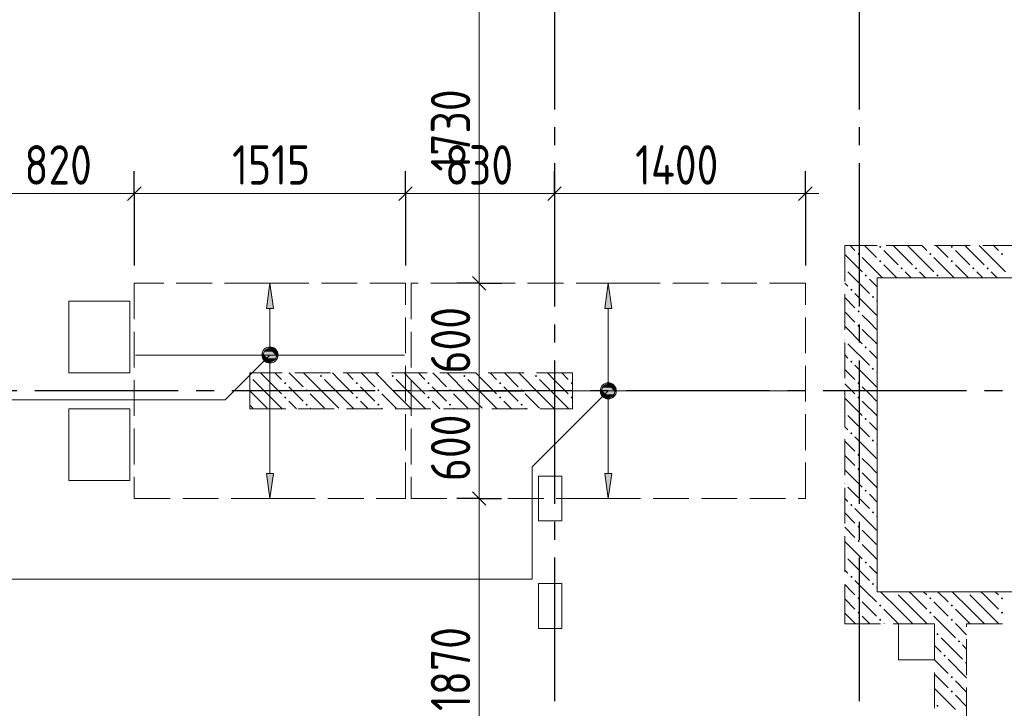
# Model space of a CAD drawing. Header units: millimetres. Extents: x 0 to 43617, y 0 to 59400.
# Tile 29 of 36: x 11639 to 17134, y 44480 to 48320. Entities that reach past the tile are written whole.
import ezdxf

# ---------------------------------------------------------------- set-up
doc = ezdxf.new("R2010")
doc.units = ezdxf.units.MM
doc.linetypes.add('______2', pattern=[270, 200, -70])
doc.linetypes.add('______5', pattern=[1100, 800, -100, 100, -100])
for name, color, linetype, lineweight in [('Standard', 7, 'Continuous', 25), ('ДОП Верх по У', 7, 'Continuous', 25), ('ЖБ Пилон', 180, 'Continuous', 25), ('Оси', 40, '______5', 18), ('Позиционная метка номер позиции', 7, 'Continuous', 13), ('Примечания', 7, 'Continuous', 25)]:
    doc.layers.add(name, color=color, linetype=linetype, lineweight=lineweight)
doc.layers.add('ЖБ Перекрытие верхний уровень', color=7, linetype='Continuous', lineweight=25, true_color=0xe0e0ff)
doc.layers.add('ЖБ Стена верхний уровень', color=7, linetype='Continuous', lineweight=25, true_color=0x006e00)
doc.styles.add('GOST 2.304-81', font='txt')

msp = doc.modelspace()

# ---------------------------------------------------------------- hatches: boundary and pattern name
at = {"layer": 'ДОП Верх по У', "linetype": 'Continuous', "lineweight": 13, "transparency": 33554687}
for points in [[(13055.99365234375, 46710.0341796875), (13035.99853515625, 46850.03662109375), (13015.99731445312, 46710.0341796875)], [(14943.994140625, 46709.99755859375), (14923.9990234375, 46850), (14903.99780273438, 46709.99755859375)], [(13017.24853515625, 46482.28759765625), (13054.74853515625, 46482.28759765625), (13035.99853515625, 46487.53662109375)], [(12998.49853515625, 46450.03662109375), (13073.49853515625, 46450.03662109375), (13068.24951171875, 46468.78662109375)], [(12998.49853515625, 46450.03662109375), (13068.24951171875, 46468.78662109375), (13003.74755859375, 46468.78662109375)], [(13003.74755859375, 46431.2744140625), (13073.49853515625, 46450.03662109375), (12998.49853515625, 46450.03662109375)], [(13003.74755859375, 46468.78662109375), (13068.24951171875, 46468.78662109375), (13054.74853515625, 46482.28759765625)], [(13003.74755859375, 46468.78662109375), (13054.74853515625, 46482.28759765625), (13017.24853515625, 46482.28759765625)], [(13003.74755859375, 46431.2744140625), (13068.24951171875, 46431.2744140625), (13073.49853515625, 46450.03662109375)], [(13017.24853515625, 46417.78564453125), (13068.24951171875, 46431.2744140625), (13003.74755859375, 46431.2744140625)], [(13017.24853515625, 46417.78564453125), (13054.74853515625, 46417.78564453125), (13068.24951171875, 46431.2744140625)], [(13054.74853515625, 46417.78564453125), (13017.24853515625, 46417.78564453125), (13035.99853515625, 46412.5244140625)], [(14886.49291992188, 46250), (14961.4990234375, 46250), (14956.25, 46268.75)], [(14886.49291992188, 46250), (14956.25, 46268.75), (14891.748046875, 46268.75)], [(14891.748046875, 46268.75), (14956.25, 46268.75), (14942.7490234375, 46282.2509765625)], [(14891.748046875, 46268.75), (14942.7490234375, 46282.2509765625), (14905.24291992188, 46282.2509765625)], [(14905.24291992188, 46282.2509765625), (14942.7490234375, 46282.2509765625), (14923.9990234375, 46287.5)], [(14891.748046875, 46231.25), (14961.4990234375, 46250), (14886.49291992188, 46250)], [(14891.748046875, 46231.25), (14956.25, 46231.25), (14961.4990234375, 46250)], [(14905.24291992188, 46217.7490234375), (14956.25, 46231.25), (14891.748046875, 46231.25)], [(14905.24291992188, 46217.7490234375), (14942.7490234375, 46217.7490234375), (14956.25, 46231.25)], [(14942.7490234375, 46217.7490234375), (14905.24291992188, 46217.7490234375), (14923.9990234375, 46212.5)]]:
    msp.add_hatch(color=7, dxfattribs=at).paths.add_polyline_path(points)
for points in [[(13055.99365234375, 45790.02685546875), (13035.99853515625, 45650.03662109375), (13015.99731445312, 45790.02685546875)], [(14943.994140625, 45789.99633789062), (14923.9990234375, 45650), (14903.99780273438, 45789.99633789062)]]:
    msp.add_hatch(color=7, dxfattribs=at).paths.add_polyline_path(points, flags=16)
at = {"layer": 'ЖБ Пилон', "linetype": 'Continuous', "lineweight": 18, "transparency": 33554687}
for points in [[(12923.9990234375, 46336.58771640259), (12927.45361328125, 46333.1298828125), (12923.9990234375, 46329.68178046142)], [(13314.453125, 46333.1298828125), (13320.95336914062, 46339.63623046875), (13327.45361328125, 46333.1298828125), (13320.95336914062, 46326.64184570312)], [(13714.453125, 46333.1298828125), (13720.95336914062, 46339.63623046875), (13727.45361328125, 46333.1298828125), (13720.95336914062, 46326.64184570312)], [(14114.453125, 46333.1298828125), (14120.95336914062, 46339.63623046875), (14127.45361328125, 46333.1298828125), (14120.95336914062, 46326.64184570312)], [(14514.453125, 46333.1298828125), (14520.95336914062, 46339.63623046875), (14527.45361328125, 46333.1298828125), (14520.95336914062, 46326.64184570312)], [(13114.453125, 46293.1396484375), (13120.95336914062, 46299.63989257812), (13127.45361328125, 46293.1396484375), (13120.95336914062, 46286.63940429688)], [(13514.453125, 46293.1396484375), (13520.95336914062, 46299.63989257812), (13527.45361328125, 46293.1396484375), (13520.95336914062, 46286.63940429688)], [(13914.453125, 46293.1396484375), (13920.95336914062, 46299.63989257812), (13927.45361328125, 46293.1396484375), (13920.95336914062, 46286.63940429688)], [(14314.453125, 46293.1396484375), (14320.95336914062, 46299.63989257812), (14327.45361328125, 46293.1396484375), (14320.95336914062, 46286.63940429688)], [(14714.453125, 46293.1396484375), (14720.95336914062, 46299.63989257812), (14723.9990234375, 46296.59423828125), (14723.9990234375, 46289.68505859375), (14720.95336914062, 46286.63940429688)], [(13114.453125, 46213.14086914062), (13120.95336914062, 46219.64111328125), (13127.45361328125, 46213.14086914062), (13120.95336914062, 46206.640625)], [(13234.45434570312, 46253.13720703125), (13240.95458984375, 46259.63745117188), (13247.44873046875, 46253.13720703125), (13240.95458984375, 46246.630859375)], [(13514.453125, 46213.14086914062), (13520.95336914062, 46219.64111328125), (13527.45361328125, 46213.14086914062), (13520.95336914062, 46206.640625)], [(13634.45434570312, 46253.13720703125), (13640.95458984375, 46259.63745117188), (13647.44873046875, 46253.13720703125), (13640.95458984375, 46246.630859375)], [(13914.453125, 46213.14086914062), (13920.95336914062, 46219.64111328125), (13927.45361328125, 46213.14086914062), (13920.95336914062, 46206.640625)], [(14034.45434570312, 46253.13720703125), (14040.95458984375, 46259.63745117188), (14047.44873046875, 46253.13720703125), (14040.95458984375, 46246.630859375)], [(14314.453125, 46213.14086914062), (14320.95336914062, 46219.64111328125), (14327.45361328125, 46213.14086914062), (14320.95336914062, 46206.640625)], [(14434.45434570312, 46253.13720703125), (14440.95458984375, 46259.63745117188), (14447.44873046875, 46253.13720703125), (14440.95458984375, 46246.630859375)], [(14714.453125, 46213.14086914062), (14720.95336914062, 46219.64111328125), (14723.9990234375, 46216.59545898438), (14723.9990234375, 46209.68627929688), (14720.95336914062, 46206.640625)], [(13234.45434570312, 46173.13842773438), (13240.95458984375, 46179.638671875), (13247.44873046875, 46173.13842773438), (13240.95458984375, 46166.63208007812)], [(13634.45434570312, 46173.13842773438), (13640.95458984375, 46179.638671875), (13647.44873046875, 46173.13842773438), (13640.95458984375, 46166.63208007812)], [(14034.45434570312, 46173.13842773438), (14040.95458984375, 46179.638671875), (14047.44873046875, 46173.13842773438), (14040.95458984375, 46166.63208007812)], [(14434.45434570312, 46173.13842773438), (14440.95458984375, 46179.638671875), (14447.44873046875, 46173.13842773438), (14440.95458984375, 46166.63208007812)]]:
    msp.add_hatch(color=7, dxfattribs=at).paths.add_polyline_path(points, flags=16)
at = {"layer": 'ЖБ Стена верхний уровень', "linetype": 'Continuous', "lineweight": 18, "transparency": 33554687}
for points in [[(16434.45434570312, 47053.13720703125), (16440.94848632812, 47059.63745117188), (16447.44873046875, 47053.13720703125), (16440.94848632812, 47046.630859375)], [(16834.45434570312, 47053.13720703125), (16840.94848632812, 47059.63745117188), (16847.44873046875, 47053.13720703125), (16840.94848632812, 47046.630859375)], [(16314.453125, 47013.14086914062), (16320.95336914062, 47019.63500976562), (16327.45361328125, 47013.14086914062), (16320.95336914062, 47006.640625)], [(16714.453125, 47013.14086914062), (16720.95336914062, 47019.63500976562), (16727.45361328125, 47013.14086914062), (16720.95336914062, 47006.640625)], [(17114.453125, 47013.14086914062), (17120.95336914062, 47019.63500976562), (17127.45361328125, 47013.14086914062), (17120.95336914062, 47006.640625)], [(16244.00024414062, 46936.58447265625), (16247.44873046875, 46933.13598632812), (16244.00024414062, 46929.69073801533)], [(16434.45434570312, 46973.13842773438), (16440.94848632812, 46979.638671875), (16447.44873046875, 46973.13842773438), (16440.94848632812, 46966.63208007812)], [(16554.44946289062, 46933.13598632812), (16560.94970703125, 46939.63623046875), (16567.44995117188, 46933.13598632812), (16560.94970703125, 46926.64184570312)], [(16634.45434570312, 46933.13598632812), (16640.94848632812, 46939.63623046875), (16647.44873046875, 46933.13598632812), (16640.94848632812, 46926.64184570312)], [(16834.45434570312, 46973.13842773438), (16840.94848632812, 46979.638671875), (16847.44873046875, 46973.13842773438), (16840.94848632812, 46966.63208007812)], [(16954.44946289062, 46933.13598632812), (16960.94970703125, 46939.63623046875), (16967.44995117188, 46933.13598632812), (16960.94970703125, 46926.64184570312)], [(17034.45434570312, 46933.13598632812), (17040.94848632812, 46939.63623046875), (17047.44873046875, 46933.13598632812), (17040.94848632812, 46926.64184570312)], [(16354.44946289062, 46893.1396484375), (16360.94970703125, 46899.63989257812), (16367.44995117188, 46893.1396484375), (16360.94970703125, 46886.63940429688)], [(16754.44946289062, 46893.1396484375), (16760.94970703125, 46899.63989257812), (16767.44995117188, 46893.1396484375), (16760.94970703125, 46886.63940429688)], [(16274.45068359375, 46813.14086914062), (16280.95092773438, 46819.64111328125), (16287.451171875, 46813.14086914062), (16280.95092773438, 46806.640625)], [(16394.45190429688, 46773.13842773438), (16400.9521484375, 46779.638671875), (16407.45239257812, 46773.13842773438), (16400.9521484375, 46766.63208007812)], [(16314.453125, 46693.1396484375), (16320.95336914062, 46699.63989257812), (16327.45361328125, 46693.1396484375), (16320.95336914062, 46686.63940429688)], [(16314.453125, 46613.14086914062), (16320.95336914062, 46619.64111328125), (16327.45361328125, 46613.14086914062), (16320.95336914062, 46606.640625)], [(16244.00024414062, 46536.58160715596), (16247.44873046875, 46533.1298828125), (16244.00024414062, 46529.68787251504)], [(16354.44946289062, 46493.1396484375), (16360.94970703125, 46499.63989257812), (16367.44995117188, 46493.1396484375), (16360.94970703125, 46486.63940429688)], [(16274.45068359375, 46413.14086914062), (16280.95092773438, 46419.64111328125), (16287.451171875, 46413.14086914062), (16280.95092773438, 46406.640625)], [(16394.45190429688, 46373.13842773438), (16400.9521484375, 46379.638671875), (16407.45239257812, 46373.13842773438), (16400.9521484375, 46366.63208007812)], [(16314.453125, 46293.1396484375), (16320.95336914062, 46299.63989257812), (16327.45361328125, 46293.1396484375), (16320.95336914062, 46286.63940429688)], [(16314.453125, 46213.14086914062), (16320.95336914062, 46219.64111328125), (16327.45361328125, 46213.14086914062), (16320.95336914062, 46206.640625)], [(16244.00024414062, 46136.58160715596), (16247.44873046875, 46133.1298828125), (16244.00024414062, 46129.68787251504)], [(16354.44946289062, 46093.1396484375), (16360.94970703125, 46099.63989257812), (16367.44995117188, 46093.1396484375), (16360.94970703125, 46086.63940429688)], [(16274.45068359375, 46013.14086914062), (16280.95092773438, 46019.64111328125), (16287.451171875, 46013.14086914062), (16280.95092773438, 46006.640625)], [(16394.45190429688, 45973.13842773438), (16400.9521484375, 45979.638671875), (16407.45239257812, 45973.13842773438), (16400.9521484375, 45966.63208007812)], [(16314.453125, 45893.1396484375), (16320.95336914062, 45899.63989257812), (16327.45361328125, 45893.1396484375), (16320.95336914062, 45886.63940429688)], [(16314.453125, 45813.14086914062), (16320.95336914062, 45819.64111328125), (16327.45361328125, 45813.14086914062), (16320.95336914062, 45806.640625)], [(16244.00024414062, 45736.58160715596), (16247.44873046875, 45733.1298828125), (16244.00024414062, 45729.68787251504)], [(16354.44946289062, 45693.1396484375), (16360.94970703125, 45699.63989257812), (16367.44995117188, 45693.1396484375), (16360.94970703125, 45686.63940429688)], [(16274.45068359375, 45613.14086914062), (16280.95092773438, 45619.64111328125), (16287.451171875, 45613.14086914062), (16280.95092773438, 45606.640625)], [(16394.45190429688, 45573.13842773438), (16400.9521484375, 45579.638671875), (16407.45239257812, 45573.13842773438), (16400.9521484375, 45566.63208007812)], [(16314.453125, 45493.1396484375), (16320.95336914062, 45499.63989257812), (16327.45361328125, 45493.1396484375), (16320.95336914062, 45486.63940429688)], [(16314.453125, 45413.14086914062), (16320.95336914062, 45419.64111328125), (16327.45361328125, 45413.14086914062), (16320.95336914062, 45406.640625)], [(16244.00024414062, 45336.58160715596), (16247.44873046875, 45333.1298828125), (16244.00024414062, 45329.68787251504)], [(16354.44946289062, 45293.1396484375), (16360.94970703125, 45299.63989257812), (16367.44995117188, 45293.1396484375), (16360.94970703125, 45286.63940429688)], [(16274.45068359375, 45213.14086914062), (16280.95092773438, 45219.64111328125), (16287.451171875, 45213.14086914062), (16280.95092773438, 45206.640625)], [(16394.45190429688, 45173.13842773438), (16400.9521484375, 45179.638671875), (16407.45239257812, 45173.13842773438), (16400.9521484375, 45166.63208007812)], [(16524.31661869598, 45129.99877929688), (16520.95336914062, 45126.64184570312), (16517.59011958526, 45129.99877929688)], [(16924.31661869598, 45129.99877929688), (16920.95336914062, 45126.64184570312), (16917.59011958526, 45129.99877929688)], [(16314.453125, 45093.1396484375), (16320.95336914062, 45099.63989257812), (16327.45361328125, 45093.1396484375), (16320.95336914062, 45086.63940429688)], [(16434.45434570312, 45053.13720703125), (16440.94848632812, 45059.63745117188), (16447.44873046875, 45053.13720703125), (16440.94848632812, 45046.630859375)], [(16714.453125, 45093.1396484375), (16720.95336914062, 45099.63989257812), (16727.45361328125, 45093.1396484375), (16720.95336914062, 45086.63940429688)], [(16834.45434570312, 45053.13720703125), (16840.94848632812, 45059.63745117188), (16847.44873046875, 45053.13720703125), (16840.94848632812, 45046.630859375)], [(17114.453125, 45093.1396484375), (17120.95336914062, 45099.63989257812), (17127.45361328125, 45093.1396484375), (17120.95336914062, 45086.63940429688)], [(16314.453125, 45013.14086914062), (16320.95336914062, 45019.64111328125), (16327.45361328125, 45013.14086914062), (16320.95336914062, 45006.640625)], [(16714.453125, 45013.14086914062), (16720.95336914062, 45019.64111328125), (16727.45361328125, 45013.14086914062), (16720.95336914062, 45006.640625)], [(17114.453125, 45013.14086914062), (17120.95336914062, 45019.64111328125), (17127.45361328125, 45013.14086914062), (17120.95336914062, 45006.640625)], [(16434.45434570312, 44973.13842773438), (16440.94848632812, 44979.638671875), (16447.44873046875, 44973.13842773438), (16440.94848632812, 44966.63208007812)], [(16834.45434570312, 44973.13842773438), (16840.94848632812, 44979.638671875), (16847.44873046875, 44973.13842773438), (16840.94848632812, 44966.63208007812)], [(16754.44946289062, 44893.1396484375), (16760.94970703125, 44899.63989257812), (16767.44995117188, 44893.1396484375), (16760.94970703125, 44886.63940429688)], [(16874.45068359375, 44853.13720703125), (16880.95092773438, 44859.63745117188), (16887.451171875, 44853.13720703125), (16880.95092773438, 44846.630859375)], [(16794.45190429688, 44773.13842773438), (16800.9521484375, 44779.638671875), (16807.45239257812, 44773.13842773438), (16800.9521484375, 44766.63208007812)], [(16914.453125, 44733.1298828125), (16920.95336914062, 44739.63623046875), (16923.9990234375, 44736.58771640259), (16923.9990234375, 44729.68178046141), (16920.95336914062, 44726.64184570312)], [(16834.45434570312, 44653.13720703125), (16840.94848632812, 44659.63745117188), (16847.44873046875, 44653.13720703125), (16840.94848632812, 44646.630859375)], [(16834.45434570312, 44573.13842773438), (16840.94848632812, 44579.638671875), (16847.44873046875, 44573.13842773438), (16840.94848632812, 44566.63208007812)], [(16754.44946289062, 44493.1396484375), (16760.94970703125, 44499.63989257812), (16767.44995117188, 44493.1396484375), (16760.94970703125, 44486.63940429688)]]:
    msp.add_hatch(color=7, dxfattribs=at).paths.add_polyline_path(points, flags=16)
at = {"layer": 'Позиционная метка номер позиции', "linetype": 'Continuous', "lineweight": 13, "transparency": 33554687}
for points in [[(13079.2724609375, 46438.58032226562), (13024.54223632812, 46493.30444335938), (13004.1748046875, 46481.84814453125)], [(13079.2724609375, 46461.48071289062), (13047.44873046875, 46493.30444335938), (13024.54223632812, 46493.30444335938)], [(13079.2724609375, 46461.48071289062), (13024.54223632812, 46493.30444335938), (13079.2724609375, 46438.58032226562)], [(13047.44873046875, 46493.30444335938), (13079.2724609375, 46461.48071289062), (13067.81616210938, 46481.84814453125)], [(13067.81616210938, 46418.212890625), (13004.1748046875, 46481.84814453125), (12992.71850585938, 46461.48071289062)], [(13067.81616210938, 46418.212890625), (12992.71850585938, 46461.48071289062), (13047.44873046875, 46406.75659179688)], [(13047.44873046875, 46406.75659179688), (12992.71850585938, 46461.48071289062), (12992.71850585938, 46438.58032226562)], [(13047.44873046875, 46406.75659179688), (12992.71850585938, 46438.58032226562), (13024.54223632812, 46406.75659179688)], [(13024.54223632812, 46406.75659179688), (12992.71850585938, 46438.58032226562), (13004.1748046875, 46418.212890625)], [(13079.2724609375, 46438.58032226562), (13004.1748046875, 46481.84814453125), (13067.81616210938, 46418.212890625)], [(14955.81665039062, 46218.17626953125), (14892.17529296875, 46281.8115234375), (14880.71899414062, 46261.45629882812)], [(14967.27294921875, 46238.54370117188), (14912.54272460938, 46293.27392578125), (14892.17529296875, 46281.8115234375)], [(14967.27294921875, 46238.54370117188), (14892.17529296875, 46281.8115234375), (14955.81665039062, 46218.17626953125)], [(14967.27294921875, 46261.45629882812), (14935.44921875, 46293.27392578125), (14912.54272460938, 46293.27392578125)], [(14967.27294921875, 46261.45629882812), (14912.54272460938, 46293.27392578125), (14967.27294921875, 46238.54370117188)], [(14935.44921875, 46293.27392578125), (14967.27294921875, 46261.45629882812), (14955.81665039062, 46281.8115234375)], [(14955.81665039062, 46218.17626953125), (14880.71899414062, 46261.45629882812), (14935.44921875, 46206.72607421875)], [(14935.44921875, 46206.72607421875), (14880.71899414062, 46261.45629882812), (14880.71899414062, 46238.54370117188)], [(14935.44921875, 46206.72607421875), (14880.71899414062, 46238.54370117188), (14912.54272460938, 46206.72607421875)], [(14912.54272460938, 46206.72607421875), (14880.71899414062, 46238.54370117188), (14892.17529296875, 46218.17626953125)]]:
    msp.add_hatch(color=7, dxfattribs=at).paths.add_polyline_path(points)

# ---------------------------------------------------------------- linework, layer by layer
at = {"layer": 'Standard', "color": 7, "linetype": 'Continuous', "lineweight": 13, "transparency": 33554687}
for p, q in [((14203.99780273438, 46850), (14203.99780273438, 48580.0048828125)), ((12278.99780273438, 47350), (11459.24072265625, 47350)), ((13792.9931640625, 47350), (12278.99780273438, 47350)), ((14623.9990234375, 47350), (13792.9931640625, 47350)), ((16023.9990234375, 47350), (14623.9990234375, 47350)), ((16023.9990234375, 47350), (16098.9990234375, 47350)), ((14203.99780273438, 46250), (14203.99780273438, 46850)), ((14203.99780273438, 45650), (14203.99780273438, 46250)), ((14203.99780273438, 43780.0048828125), (14203.99780273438, 45650))]:
    msp.add_line(p, q, dxfattribs=at)
at = {"layer": 'Standard', "color": 251, "linetype": 'Continuous', "lineweight": -3, "true_color": 0x656565, "transparency": 33554687}
for p, q in [((12278.99780273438, 47350), (12278.99780273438, 47475)), ((13792.9931640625, 47350), (13792.9931640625, 47475)), ((14623.9990234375, 47350), (14623.9990234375, 47475)), ((16023.9990234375, 47350), (16023.9990234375, 47475)), ((12278.99780273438, 47350), (12278.99780273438, 47225)), ((12278.99780273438, 47350), (12278.99780273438, 46950.03662109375)), ((13792.9931640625, 47350), (13792.9931640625, 47225)), ((13792.9931640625, 47350), (13792.9931640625, 46950.03662109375)), ((14623.9990234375, 47350), (14623.9990234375, 47225)), ((14623.9990234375, 47350), (14623.9990234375, 47129.9560546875)), ((16023.9990234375, 47350), (16023.9990234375, 47225)), ((16023.9990234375, 47350), (16023.9990234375, 46950.03662109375)), ((14203.99780273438, 46850), (14078.99780273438, 46850)), ((14203.99780273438, 46850), (14328.99169921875, 46850)), ((14203.99780273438, 46250), (14078.99780273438, 46250)), ((14203.99780273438, 46250), (14328.99169921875, 46250)), ((14203.99780273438, 46250), (14453.99169921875, 46250)), ((14203.99780273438, 45650), (14078.99780273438, 45650)), ((14203.99780273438, 45650), (14328.99169921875, 45650))]:
    msp.add_line(p, q, dxfattribs=at)
at = {"layer": 'Standard', "color": 7, "linetype": 'Continuous', "lineweight": 25, "transparency": 33554687}
for p, q in [((12316.49169921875, 47387.5), (12241.49780273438, 47312.5)), ((13830.4931640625, 47387.5), (13755.4931640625, 47312.5)), ((14661.4990234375, 47387.5), (14586.49291992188, 47312.5)), ((16061.4990234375, 47387.5), (15986.49291992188, 47312.5)), ((14241.49780273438, 46812.5), (14166.49780273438, 46887.5)), ((14241.49780273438, 46212.5), (14166.49780273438, 46287.5)), ((14241.49780273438, 45612.5), (14166.49780273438, 45687.5))]:
    msp.add_line(p, q, dxfattribs=at)
at = {"layer": 'Standard', "color": 251, "linetype": 'Continuous', "lineweight": -3, "true_color": 0x656565, "transparency": 33554687}
for points in [[(14203.99780273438, 46850), (14186.99951171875, 46850), (14186.99951171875, 46850), (14186.99951171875, 46849.99999999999), (14186.99951171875, 46849.99999999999), (14186.99951171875, 46849.99999999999), (14186.99951171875, 46849.99999999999), (14186.99951171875, 46850), (14186.99951171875, 46850), (14186.99951171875, 46850), (14186.99951171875, 46850), (14186.99951171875, 46849.99999999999), (14186.99951171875, 46849.99999999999), (14186.99951171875, 46849.99999999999), (14186.99951171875, 46849.99999999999), (14186.99951171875, 46850), (14186.99951171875, 46850), (14078.99780273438, 46850)], [(14203.99780273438, 45650), (14186.99951171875, 45649.99999999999), (14186.99951171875, 45649.99999999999), (14186.99951171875, 45650), (14186.99951171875, 45650), (14186.99951171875, 45649.99999999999), (14186.99951171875, 45649.99999999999), (14186.99951171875, 45649.99999999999), (14186.99951171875, 45649.99999999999), (14186.99951171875, 45650), (14186.99951171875, 45650), (14186.99951171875, 45650), (14186.99951171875, 45650), (14186.99951171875, 45649.99999999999), (14186.99951171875, 45649.99999999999), (14186.99951171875, 45649.99999999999), (14186.99951171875, 45649.99999999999), (14186.99951171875, 45650), (14186.99951171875, 45650), (14186.99951171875, 45649.99999999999), (14186.99951171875, 45649.99999999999), (14078.99780273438, 45650)]]:
    msp.add_lwpolyline(points, dxfattribs=at)
at = {"layer": 'ДОП Верх по У', "color": 251, "linetype": 'Continuous', "lineweight": 13, "true_color": 0x494949, "transparency": 33554687}
for p, q in [((13035.99853515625, 46850.03662109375), (12935.99853515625, 46850.03662109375)), ((13035.99853515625, 46850.03662109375), (13015.99731445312, 46710.0341796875)), ((13055.99365234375, 46710.0341796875), (13035.99853515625, 46850.03662109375)), ((13035.99853515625, 46850.03662109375), (13135.99853515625, 46850.03662109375)), ((13035.99853515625, 46850.03662109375), (13035.99853515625, 46850.03662109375)), ((14923.9990234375, 46850), (14823.9990234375, 46850)), ((14923.9990234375, 46850), (14903.99780273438, 46709.99755859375)), ((14943.994140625, 46709.99755859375), (14923.9990234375, 46850)), ((14923.9990234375, 46850), (15023.9990234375, 46850)), ((14923.9990234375, 46850), (14923.9990234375, 46850)), ((13015.99731445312, 46710.0341796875), (13055.99365234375, 46710.0341796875)), ((13035.99853515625, 46480.029296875), (13035.99853515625, 46710.0341796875)), ((14903.99780273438, 46709.99755859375), (14943.994140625, 46709.99755859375)), ((14923.9990234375, 46280.0048828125), (14923.9990234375, 46709.99755859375)), ((12998.49853515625, 46450.03662109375), (12998.49853515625, 46450.03662109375)), ((13073.49853515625, 46450.03662109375), (13073.49853515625, 46450.03662109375)), ((13035.99853515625, 45790.02685546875), (13035.99853515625, 46420.03173828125)), ((14886.49291992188, 46250), (14886.49291992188, 46250)), ((14923.9990234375, 45789.99633789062), (14923.9990234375, 46219.9951171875)), ((14961.4990234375, 46250), (14961.4990234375, 46250)), ((13035.99853515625, 45650.03662109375), (13015.99731445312, 45790.02685546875)), ((13015.99731445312, 45790.02685546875), (13055.99365234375, 45790.02685546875)), ((13055.99365234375, 45790.02685546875), (13035.99853515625, 45650.03662109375)), ((14923.9990234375, 45650), (14903.99780273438, 45789.99633789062)), ((14903.99780273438, 45789.99633789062), (14943.994140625, 45789.99633789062)), ((14943.994140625, 45789.99633789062), (14923.9990234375, 45650)), ((13035.99853515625, 45650.03662109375), (12935.99853515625, 45650.03662109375)), ((13035.99853515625, 45650.03662109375), (13135.99853515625, 45650.03662109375)), ((13035.99853515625, 45650.03662109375), (13035.99853515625, 45650.03662109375)), ((14923.9990234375, 45650), (14823.9990234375, 45650)), ((14923.9990234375, 45650), (15023.9990234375, 45650)), ((14923.9990234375, 45650), (14923.9990234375, 45650))]:
    msp.add_line(p, q, dxfattribs=at)
at = {"layer": 'ДОП Верх по У', "color": 7, "linetype": 'Continuous', "lineweight": 18, "transparency": 33554687}
for p, q in [((13785.99243164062, 46450.03662109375), (12285.99243164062, 46450.03662109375)), ((13829.99267578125, 46250), (16017.9931640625, 46250))]:
    msp.add_line(p, q, dxfattribs=at)
at = {"layer": 'ДОП Верх по У', "color": 251, "linetype": 'Continuous', "lineweight": 13, "true_color": 0x494949, "transparency": 33554687}
for centre in [(13035.99853515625, 46450.03662109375), (14923.9990234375, 46250)]:
    msp.add_circle(centre, 37.50000265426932, dxfattribs=at)
at = {"layer": 'ЖБ Перекрытие верхний уровень', "color": 7, "linetype": 'Continuous', "lineweight": 18, "transparency": 33554687}
for p, q in [((20864.00146484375, 46880.0048828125), (16423.9990234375, 46880.0048828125)), ((16423.9990234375, 46880.0048828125), (16423.9990234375, 45129.99877929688)), ((12254.00390625, 46750), (11914.00146484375, 46750)), ((11914.00146484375, 46750), (11914.00146484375, 46350)), ((12254.00390625, 46350), (12254.00390625, 46750)), ((11914.00146484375, 46350), (12254.00390625, 46350)), ((12254.00390625, 46150.06103515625), (11914.00146484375, 46150.06103515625)), ((11914.00146484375, 46150.06103515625), (11914.00146484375, 45750.06103515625)), ((12254.00390625, 45750.06103515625), (12254.00390625, 46150.06103515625)), ((14664.00146484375, 45775), (14534.00268554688, 45775)), ((14534.00268554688, 45775), (14534.00268554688, 45525)), ((14664.00146484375, 45525), (14664.00146484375, 45775)), ((11914.00146484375, 45750.06103515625), (12254.00390625, 45750.06103515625)), ((14534.00268554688, 45525), (14664.00146484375, 45525)), ((14664.00146484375, 45175), (14534.00268554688, 45175)), ((14534.00268554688, 45175), (14534.00268554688, 44925)), ((14664.00146484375, 44925), (14664.00146484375, 45175)), ((16423.9990234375, 45129.99877929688), (20864.00146484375, 45129.99877929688)), ((16744.00024414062, 44950), (16544.00024414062, 44950)), ((16544.00024414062, 44950), (16544.00024414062, 44750)), ((16744.00024414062, 44750), (16744.00024414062, 44950)), ((14534.00268554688, 44925), (14664.00146484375, 44925)), ((16544.00024414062, 44750), (16744.00024414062, 44750))]:
    msp.add_line(p, q, dxfattribs=at)
at = {"layer": 'ЖБ Пилон', "color": 253, "linetype": '______2', "lineweight": 13, "true_color": 0xa0a0a0, "transparency": 33554687}
for p, q in [((14723.9990234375, 46350), (12923.9990234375, 46350)), ((12923.9990234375, 46350), (12923.9990234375, 46150)), ((14723.9990234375, 46150), (14723.9990234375, 46350)), ((12923.9990234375, 46150), (14723.9990234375, 46150))]:
    msp.add_line(p, q, dxfattribs=at)
at = {"layer": 'ЖБ Пилон', "color": 9, "linetype": 'Continuous', "lineweight": 18, "true_color": 0xc7c7c7, "transparency": 33554687}
for p, q in [((13020.95336914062, 46313.14086914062), (12984.09048843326, 46350)), ((13064.09301757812, 46350), (13100.9521484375, 46313.14086914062)), ((13144.091796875, 46350), (13220.95336914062, 46273.13842773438)), ((13340.95458984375, 46233.1298828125), (13224.09041661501, 46350)), ((13420.95336914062, 46313.14086914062), (13384.09048843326, 46350)), ((13464.09301757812, 46350), (13500.9521484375, 46313.14086914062)), ((13544.091796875, 46350), (13620.95336914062, 46273.13842773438)), ((13740.95458984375, 46233.1298828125), (13624.09041661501, 46350)), ((13820.95336914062, 46313.14086914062), (13784.09048843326, 46350)), ((13864.09301757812, 46350), (13900.9521484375, 46313.14086914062)), ((13944.091796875, 46350), (14020.95336914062, 46273.13842773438)), ((14140.95458984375, 46233.1298828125), (14024.09041661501, 46350)), ((14220.95336914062, 46313.14086914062), (14184.09048843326, 46350)), ((14264.09301757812, 46350), (14300.9521484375, 46313.14086914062)), ((14344.091796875, 46350), (14420.95336914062, 46273.13842773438)), ((14540.95458984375, 46233.1298828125), (14424.09041661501, 46350)), ((14620.95336914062, 46313.14086914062), (14584.09048843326, 46350)), ((14664.09301757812, 46350), (14700.9521484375, 46313.14086914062)), ((12940.95458984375, 46313.14086914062), (13020.95336914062, 46233.1298828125)), ((13020.95336914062, 46313.14086914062), (13100.9521484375, 46233.1298828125)), ((13180.95092773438, 46233.1298828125), (13140.95458984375, 46273.13842773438)), ((13340.95458984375, 46313.14086914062), (13420.95336914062, 46233.1298828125)), ((13420.95336914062, 46313.14086914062), (13500.9521484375, 46233.1298828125)), ((13580.95092773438, 46233.1298828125), (13540.95458984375, 46273.13842773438)), ((13740.95458984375, 46313.14086914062), (13820.95336914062, 46233.1298828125)), ((13820.95336914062, 46313.14086914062), (13900.9521484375, 46233.1298828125)), ((13980.95092773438, 46233.1298828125), (13940.95458984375, 46273.13842773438)), ((14140.95458984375, 46313.14086914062), (14220.95336914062, 46233.1298828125)), ((14220.95336914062, 46313.14086914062), (14300.9521484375, 46233.1298828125)), ((14380.95092773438, 46233.1298828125), (14340.95458984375, 46273.13842773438)), ((14540.95458984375, 46313.14086914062), (14620.95336914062, 46233.1298828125)), ((14620.95336914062, 46313.14086914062), (14700.9521484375, 46233.1298828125)), ((12940.95458984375, 46233.1298828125), (12923.9990234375, 46250.08631161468)), ((12940.95458984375, 46233.1298828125), (13020.95336914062, 46153.13720703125)), ((13020.95336914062, 46233.1298828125), (13104.09170913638, 46150)), ((13220.95336914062, 46193.1396484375), (13180.95092773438, 46233.1298828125)), ((13260.94970703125, 46233.1298828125), (13340.95458984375, 46153.13720703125)), ((13340.95458984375, 46233.1298828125), (13420.95336914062, 46153.13720703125)), ((13420.95336914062, 46233.1298828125), (13504.09170913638, 46150)), ((13620.95336914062, 46193.1396484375), (13580.95092773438, 46233.1298828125)), ((13660.94970703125, 46233.1298828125), (13740.95458984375, 46153.13720703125)), ((13740.95458984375, 46233.1298828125), (13820.95336914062, 46153.13720703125)), ((13820.95336914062, 46233.1298828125), (13904.09170913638, 46150)), ((14020.95336914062, 46193.1396484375), (13980.95092773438, 46233.1298828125)), ((14060.94970703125, 46233.1298828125), (14140.95458984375, 46153.13720703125)), ((14140.95458984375, 46233.1298828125), (14220.95336914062, 46153.13720703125)), ((14220.95336914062, 46233.1298828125), (14304.09170913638, 46150)), ((14420.95336914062, 46193.1396484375), (14380.95092773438, 46233.1298828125)), ((14460.94970703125, 46233.1298828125), (14540.95458984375, 46153.13720703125)), ((14540.95458984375, 46233.1298828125), (14620.95336914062, 46153.13720703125)), ((14620.95336914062, 46233.1298828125), (14704.09170913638, 46150)), ((12923.9990234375, 46170.09018638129), (12940.95458984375, 46153.13720703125)), ((13140.95458984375, 46193.1396484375), (13184.09204410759, 46150)), ((13540.95458984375, 46193.1396484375), (13584.09204410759, 46150)), ((13940.95458984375, 46193.1396484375), (13984.09204410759, 46150)), ((14340.95458984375, 46193.1396484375), (14384.09204410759, 46150)), ((13260.94970703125, 46153.13720703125), (13264.08675450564, 46150)), ((13660.94970703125, 46153.13720703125), (13664.08675450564, 46150)), ((14060.94970703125, 46153.13720703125), (14064.08675450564, 46150)), ((14460.94970703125, 46153.13720703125), (14464.08675450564, 46150))]:
    msp.add_line(p, q, dxfattribs=at)
at = {"layer": 'ЖБ Стена верхний уровень', "color": 251, "linetype": '______2', "lineweight": 13, "true_color": 0x656565, "transparency": 33554687}
for p, q in [((16423.9990234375, 47059.99755859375), (16244.00024414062, 47059.99755859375)), ((16244.00024414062, 47059.99755859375), (16244.00024414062, 45129.99877929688)), ((18023.9990234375, 47059.99755859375), (16423.9990234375, 47059.99755859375)), ((16423.9990234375, 46880.0048828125), (18023.9990234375, 46880.0048828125)), ((16423.9990234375, 45129.99877929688), (16423.9990234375, 46880.0048828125)), ((16244.00024414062, 45129.99877929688), (16244.00024414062, 44950)), ((18023.9990234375, 45129.99877929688), (16423.9990234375, 45129.99877929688)), ((16244.00024414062, 44950), (16744.00024414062, 44950)), ((16744.00024414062, 44950), (16744.00024414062, 42419.9951171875)), ((16923.9990234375, 44950), (18023.9990234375, 44950)), ((16923.9990234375, 43854.99877929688), (16923.9990234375, 44950))]:
    msp.add_line(p, q, dxfattribs=at)
at = {"layer": 'ЖБ Стена верхний уровень', "color": 9, "linetype": 'Continuous', "lineweight": 18, "true_color": 0xc7c7c7, "transparency": 33554687}
for p, q in [((16274.09262542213, 47059.99755859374), (16300.9521484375, 47033.13598632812)), ((16380.95092773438, 47033.13598632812), (16354.08935546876, 47059.99755859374)), ((16540.94848632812, 47033.13598632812), (16514.08828029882, 47059.99755859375)), ((16594.091796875, 47059.99755859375), (16620.95336914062, 47033.13598632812)), ((16674.09262542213, 47059.99755859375), (16700.9521484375, 47033.13598632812)), ((16780.95092773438, 47033.13598632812), (16754.08935546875, 47059.99755859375)), ((16940.94848632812, 47033.13598632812), (16914.08828029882, 47059.99755859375)), ((16994.091796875, 47059.99755859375), (17020.95336914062, 47033.13598632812)), ((17074.09262542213, 47059.99755859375), (17100.9521484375, 47033.13598632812)), ((16244.00024414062, 47010.08911132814), (16340.94848632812, 46913.14086914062)), ((16340.94848632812, 46993.1396484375), (16423.9990234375, 46910.08911132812)), ((16420.95336914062, 46993.1396484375), (16380.95092773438, 47033.13598632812)), ((16460.94970703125, 47033.13598632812), (16540.94848632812, 46953.13720703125)), ((16540.94848632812, 47033.13598632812), (16620.95336914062, 46953.13720703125)), ((16620.95336914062, 47033.13598632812), (16740.94848632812, 46913.14086914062)), ((16740.94848632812, 46993.1396484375), (16854.08325195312, 46880.0048828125)), ((16820.95336914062, 46993.1396484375), (16780.95092773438, 47033.13598632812)), ((16860.94970703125, 47033.13598632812), (16940.94848632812, 46953.13720703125)), ((16940.94848632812, 47033.13598632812), (17020.95336914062, 46953.13720703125)), ((17020.95336914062, 47033.13598632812), (17140.94848632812, 46913.14086914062)), ((16460.94970703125, 46953.13720703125), (16534.07831177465, 46880.0048828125)), ((16860.94970703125, 46953.13720703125), (16934.07831177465, 46880.0048828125)), ((16260.94970703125, 46913.14086914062), (16380.95092773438, 46793.1396484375)), ((16380.95092773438, 46873.13842773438), (16423.9990234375, 46830.09033203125)), ((16423.9990234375, 46910.08911132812), (16454.08325195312, 46880.0048828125)), ((16614.0869140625, 46880.0048828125), (16580.95092773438, 46913.14086914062)), ((16660.94970703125, 46913.14086914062), (16694.08569335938, 46880.0048828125)), ((17014.0869140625, 46880.0048828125), (16980.95092773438, 46913.14086914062)), ((17060.94970703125, 46913.14086914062), (17094.08569335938, 46880.0048828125)), ((16260.94970703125, 46833.1298828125), (16244.00024414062, 46850.08451874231)), ((16244.00024414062, 46770.0927734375), (16300.9521484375, 46713.14086914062)), ((16300.9521484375, 46793.1396484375), (16420.95336914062, 46673.13842773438)), ((16423.9990234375, 46750.09124290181), (16420.95336914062, 46753.13720703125)), ((16244.00024414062, 46690.09047741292), (16300.9521484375, 46633.1298828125)), ((16380.95092773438, 46633.1298828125), (16340.94848632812, 46673.13842773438)), ((16244.00024414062, 46610.08418008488), (16340.94848632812, 46513.14086914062)), ((16420.95336914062, 46593.1396484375), (16380.95092773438, 46633.1298828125)), ((16340.94848632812, 46593.1396484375), (16423.9990234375, 46510.08911132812)), ((16260.94970703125, 46513.14086914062), (16380.95092773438, 46393.1396484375)), ((16260.94970703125, 46433.1298828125), (16244.00024414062, 46450.08451874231)), ((16380.95092773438, 46473.13842773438), (16423.9990234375, 46430.09033203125)), ((16300.9521484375, 46393.1396484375), (16420.95336914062, 46273.13842773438)), ((16244.00024414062, 46370.0927734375), (16300.9521484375, 46313.14086914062)), ((16423.9990234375, 46350.09124290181), (16420.95336914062, 46353.13720703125)), ((16244.00024414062, 46290.09047741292), (16300.9521484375, 46233.1298828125)), ((16380.95092773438, 46233.1298828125), (16340.94848632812, 46273.13842773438)), ((16420.95336914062, 46193.1396484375), (16380.95092773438, 46233.1298828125)), ((16244.00024414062, 46210.08418008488), (16340.94848632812, 46113.14086914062)), ((16340.94848632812, 46193.1396484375), (16423.9990234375, 46110.08911132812)), ((16260.94970703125, 46113.14086914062), (16380.95092773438, 45993.1396484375)), ((16260.94970703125, 46033.1298828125), (16244.00024414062, 46050.08451874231)), ((16380.95092773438, 46073.13842773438), (16423.9990234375, 46030.09033203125)), ((16300.9521484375, 45993.1396484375), (16420.95336914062, 45873.13842773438)), ((16244.00024414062, 45970.0927734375), (16300.9521484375, 45913.14086914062)), ((16423.9990234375, 45950.09124290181), (16420.95336914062, 45953.13720703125)), ((16244.00024414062, 45890.09047741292), (16300.9521484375, 45833.1298828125)), ((16380.95092773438, 45833.1298828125), (16340.94848632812, 45873.13842773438)), ((16420.95336914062, 45793.1396484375), (16380.95092773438, 45833.1298828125)), ((16244.00024414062, 45810.08418008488), (16340.94848632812, 45713.14086914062)), ((16340.94848632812, 45793.1396484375), (16423.9990234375, 45710.08911132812)), ((16260.94970703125, 45713.14086914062), (16380.95092773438, 45593.1396484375)), ((16380.95092773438, 45673.13842773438), (16423.9990234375, 45630.09033203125)), ((16260.94970703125, 45633.1298828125), (16244.00024414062, 45650.08451874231)), ((16244.00024414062, 45570.0927734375), (16300.9521484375, 45513.14086914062)), ((16300.9521484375, 45593.1396484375), (16420.95336914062, 45473.13842773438)), ((16423.9990234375, 45550.09124290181), (16420.95336914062, 45553.13720703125)), ((16244.00024414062, 45490.09047741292), (16300.9521484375, 45433.1298828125)), ((16380.95092773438, 45433.1298828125), (16340.94848632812, 45473.13842773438)), ((16244.00024414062, 45410.08418008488), (16340.94848632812, 45313.14086914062)), ((16340.94848632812, 45393.1396484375), (16423.9990234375, 45310.08911132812)), ((16420.95336914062, 45393.1396484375), (16380.95092773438, 45433.1298828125)), ((16260.94970703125, 45313.14086914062), (16380.95092773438, 45193.1396484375)), ((16260.94970703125, 45233.1298828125), (16244.00024414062, 45250.08451874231)), ((16380.95092773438, 45273.13842773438), (16423.9990234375, 45230.09033203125)), ((16244.00024414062, 45170.0927734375), (16284.09423828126, 45129.99877929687)), ((16300.9521484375, 45193.1396484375), (16364.09301757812, 45129.99877929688)), ((16284.09423828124, 45129.99877929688), (16300.9521484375, 45113.14086914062)), ((16364.09301757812, 45129.99877929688), (16420.95336914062, 45073.13842773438)), ((16423.9990234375, 45150.09124290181), (16420.95336914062, 45153.13720703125)), ((16540.94848632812, 45033.1298828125), (16444.08944325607, 45129.99877929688)), ((16540.94848632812, 45113.14086914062), (16620.95336914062, 45033.1298828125)), ((16620.95336914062, 45113.14086914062), (16604.09374395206, 45129.99877929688)), ((16620.95336914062, 45113.14086914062), (16700.9521484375, 45033.1298828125)), ((16684.09423828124, 45129.99877929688), (16700.9521484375, 45113.14086914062)), ((16764.09301757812, 45129.99877929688), (16820.95336914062, 45073.13842773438)), ((16940.94848632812, 45033.1298828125), (16844.08944325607, 45129.99877929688)), ((16940.94848632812, 45113.14086914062), (17020.95336914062, 45033.1298828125)), ((17020.95336914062, 45113.14086914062), (17004.09374395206, 45129.99877929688)), ((17020.95336914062, 45113.14086914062), (17100.9521484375, 45033.1298828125)), ((17084.09423828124, 45129.99877929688), (17100.9521484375, 45113.14086914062)), ((16244.00024414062, 45090.09047741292), (16300.9521484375, 45033.1298828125)), ((16380.95092773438, 45033.1298828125), (16340.94848632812, 45073.13842773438)), ((16780.95092773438, 45033.1298828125), (16740.94848632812, 45073.13842773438)), ((16244.00024414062, 45010.08418008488), (16304.08748054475, 44950)), ((16420.95336914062, 44993.1396484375), (16380.95092773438, 45033.1298828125)), ((16460.94970703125, 45033.1298828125), (16540.94848632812, 44953.13720703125)), ((16540.94848632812, 45033.1298828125), (16620.95336914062, 44953.13720703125)), ((16620.95336914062, 45033.1298828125), (16704.08748054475, 44950)), ((16820.95336914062, 44993.1396484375), (16780.95092773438, 45033.1298828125)), ((16860.94970703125, 45033.1298828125), (16940.94848632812, 44953.13720703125)), ((16940.94848632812, 45033.1298828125), (17020.95336914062, 44953.13720703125)), ((17020.95336914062, 45033.1298828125), (17104.08748054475, 44950)), ((16340.94848632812, 44993.1396484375), (16384.08813476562, 44950.00000000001)), ((16460.94970703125, 44953.13720703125), (16464.08675450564, 44950)), ((16740.94848632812, 44993.1396484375), (16784.08813476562, 44950.00000000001)), ((16784.08813476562, 44950.00000000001), (16860.94970703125, 44873.13842773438)), ((16860.94970703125, 44953.13720703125), (16864.08675450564, 44950)), ((16864.08675450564, 44950.00000000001), (16923.9990234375, 44890.08468380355)), ((16780.95092773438, 44873.13842773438), (16900.9521484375, 44753.13720703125)), ((16744.00024414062, 44830.09033203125), (16780.95092773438, 44793.1396484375)), ((16923.9990234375, 44810.08535223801), (16900.9521484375, 44833.1298828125)), ((16744.00024414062, 44750.09155273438), (16820.95336914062, 44673.13842773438)), ((16923.9990234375, 44650.08106996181), (16820.95336914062, 44753.13720703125)), ((16780.95092773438, 44633.1298828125), (16744.00024414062, 44670.08620428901)), ((16820.95336914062, 44593.1396484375), (16780.95092773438, 44633.1298828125)), ((16860.94970703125, 44633.1298828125), (16923.9990234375, 44570.08537676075)), ((16744.00024414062, 44590.087890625), (16860.94970703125, 44473.13842773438)), ((16860.94970703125, 44553.13720703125), (16923.9990234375, 44490.08468380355))]:
    msp.add_line(p, q, dxfattribs=at)
at = {"layer": 'Оси', "color": 8, "linetype": '______5', "lineweight": -3, "transparency": 33554687}
for p, q in [((14623.9990234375, 57419.9951171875), (14623.9990234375, 7100)), ((16323.9990234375, 57419.9951171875), (16323.9990234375, 7100)), ((26823.99291992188, 46250), (3600, 46250))]:
    msp.add_line(p, q, dxfattribs=at)
at = {"layer": 'Позиционная метка номер позиции', "color": 7, "linetype": 'Continuous', "lineweight": 13, "transparency": 33554687}
for p, q in [((13004.1748046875, 46481.84814453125), (13004.1748046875, 46481.84814453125)), ((13067.81616210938, 46481.84814453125), (13067.81616210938, 46481.84814453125)), ((13004.1748046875, 46418.212890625), (13004.1748046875, 46418.212890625)), ((13067.81616210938, 46418.212890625), (13067.81616210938, 46418.212890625)), ((14892.17529296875, 46281.8115234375), (14892.17529296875, 46281.8115234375)), ((14955.81665039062, 46281.8115234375), (14955.81665039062, 46281.8115234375)), ((14892.17529296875, 46218.17626953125), (14892.17529296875, 46218.17626953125)), ((14955.81665039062, 46218.17626953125), (14955.81665039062, 46218.17626953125))]:
    msp.add_line(p, q, dxfattribs=at)
for points in [[(13035.99853515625, 46450.03662109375), (12785.96801757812, 46199.99389648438), (4920.526123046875, 46199.99389648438)], [(14923.9990234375, 46250), (14499.73754882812, 45825.732421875), (14499.73754882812, 45199.99389648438), (4920.526123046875, 45199.99389648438)]]:
    msp.add_lwpolyline(points, dxfattribs=at)
for centre in [(13035.99853515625, 46450.03662109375), (14923.9990234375, 46250)]:
    msp.add_circle(centre, 45.00000039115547, dxfattribs=at)
at = {"layer": 'Примечания', "color": 7, "linetype": '______2', "lineweight": 18, "transparency": 33554687}
for p, q in [((13792.9931640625, 46850.03662109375), (12278.99780273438, 46850.03662109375)), ((12278.99780273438, 46850.03662109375), (12278.99780273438, 45650.03662109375)), ((13792.9931640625, 45650.03662109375), (13792.9931640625, 46850.03662109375)), ((16023.9990234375, 46850.03662109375), (13823.9990234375, 46850.03662109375)), ((13823.9990234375, 46850.03662109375), (13823.9990234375, 45650.03662109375)), ((16023.9990234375, 45650.03662109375), (16023.9990234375, 46850.03662109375)), ((12278.99780273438, 45650.03662109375), (13792.9931640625, 45650.03662109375)), ((13823.9990234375, 45650.03662109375), (16023.9990234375, 45650.03662109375))]:
    msp.add_line(p, q, dxfattribs=at)

# ---------------------------------------------------------------- texts
at = {"layer": 'Standard', "color": 7, "linetype": 'Continuous', "lineweight": 25, "transparency": 33554687, "char_height": 220.0000047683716, "attachment_point": 7, "rotation": 90.00000250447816, "style": 'GOST 2.304-81'}
for s, insert, width in [('1730', (14153.955078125, 47472.60131835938), 610.1647973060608), ('600', (14153.99169921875, 46346.68579101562), 531.9665551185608), ('600', (14153.99169921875, 45746.68579101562), 531.9665551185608), ('1870', (14153.955078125, 44464.78881835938), 625.7348656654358)]:
    msp.add_mtext(s, dxfattribs=dict(at, insert=insert, width=width))
at = {"layer": 'Standard', "color": 7, "linetype": 'Continuous', "lineweight": 25, "transparency": 33554687, "char_height": 220.0000047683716, "attachment_point": 7, "style": 'GOST 2.304-81'}
for s, insert, width in [('820', (11665.80810546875, 47399.99389648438), 531.9726586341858), ('1515', (12824.951171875, 47400.03662109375), 547.7014183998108), ('830', (14013.00659179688, 47399.99389648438), 516.3903832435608), ('1400', (15073.779296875, 47400.03662109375), 625.7409691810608)]:
    msp.add_mtext(s, dxfattribs=dict(at, insert=insert, width=width))

doc.saveas('drawing.dxf')
